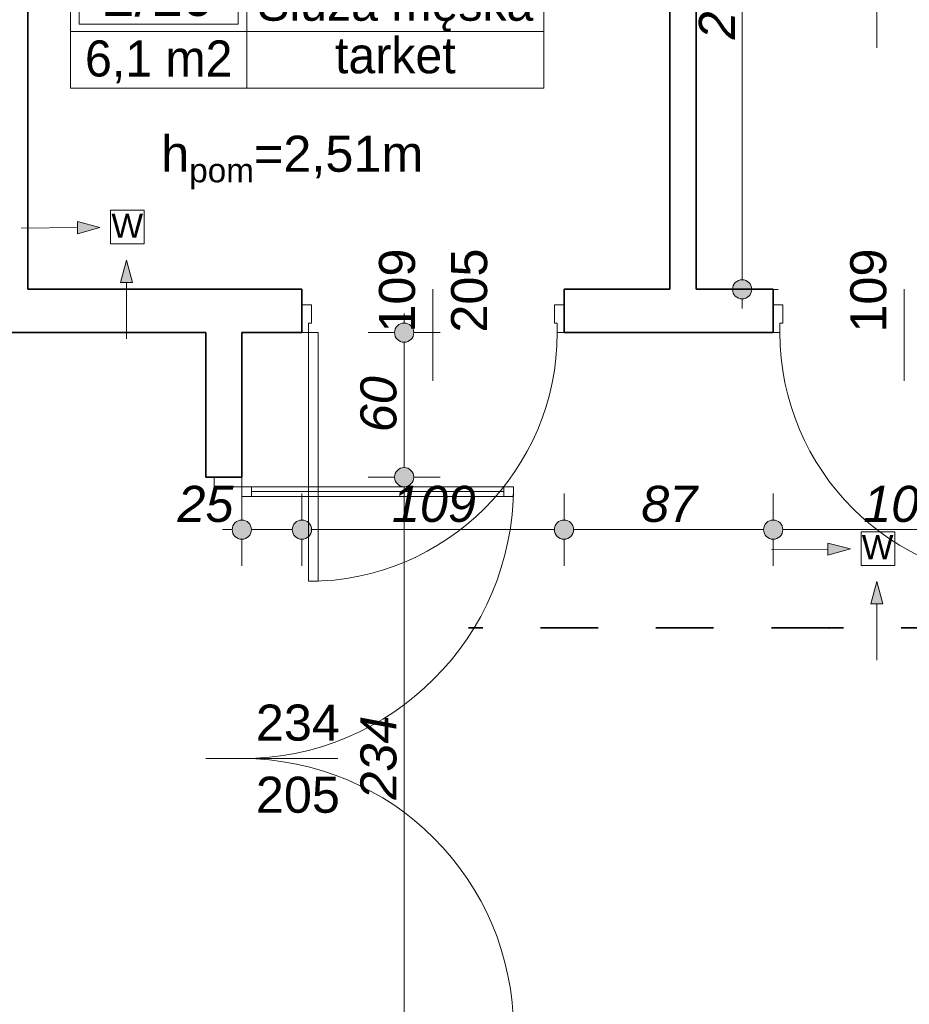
# Model space of a CAD drawing. Header units: millimetres. Extents: x -13944 to 84772, y -78836 to -35317.
# Tile 34 of 85: x 30241 to 33941, y -61696 to -57602. Entities that reach past the tile are written whole.
import ezdxf
from ezdxf.enums import TextEntityAlignment as Align

# ---------------------------------------------------------------- set-up
doc = ezdxf.new("R2010")
doc.units = ezdxf.units.MM
doc.header["$MEASUREMENT"] = 0
doc.linetypes.add('Przerywana', pattern=[480, 240, -240])
for name, color, linetype, lineweight in [('0_Nr_pióra__3', 7, 'Continuous', 20), ('Drzwi ArchiCAD_Nr_pióra__1', 7, 'Continuous', 0), ('Instalacje - Went_Klim_Nr_pióra__42', 150, 'Continuous', 13), ('Konstrukcja - Ściany zew_Nr_pióra__6', 7, 'Continuous', 35), ('Metryczki pomieszczeń ArchiCADa_Nr_pióra__1', 7, 'Continuous', 0), ('Wymiarowanie - Ogólne_Nr_pióra__82', 114, 'Continuous', 13), ('Znaczniki - Przekroje_Nr_pióra__5', 7, 'Continuous', 35), ('Znaczniki drzwi ArchiCADa_Nr_pióra__1', 7, 'Continuous', 0), ('Znaczniki drzwi ArchiCADa_Nr_pióra__7', 7, 'Continuous', 70)]:
    doc.layers.add(name, color=color, linetype=linetype, lineweight=lineweight)
doc.layers.add('Elementy modelu - Strefy', color=7, linetype='Continuous')
doc.layers.add('Wymiarowanie - Ogólne', color=7, linetype='Continuous')
doc.styles.add('GENERATED_STYLE_1', font='txt')
doc.styles.add('GENERATED_STYLE_2', font='txt')
doc.styles.add('GENERATED_STYLE_3', font='txt')
doc.styles.add('GENERATED_STYLE_4', font='txt')
doc.dimstyles.new('GENERATED_STYLE__1', dxfattribs={"dimtxt": 150, "dimasz": 152, "dimexe": 0.18, "dimexo": 0, "dimgap": 0.09, "dimtad": 1, "dimlfac": 0.1, "dimzin": 0, "dimdsep": 46, "dimtxsty": 'GENERATED_STYLE_3', "dimblk": 'ARROWHEAD_11', "dimblk1": 'ARROWHEAD_11', "dimblk2": 'ARROWHEAD_11', "dimcen": 0.09, "dimclrd": 114, "dimclre": 114, "dimclrt": 114, "dimazin": 0, "dimtfac": 1, "dimtdec": 4, "dimtmove": 0, "dimatfit": 3, "dimfxl": 1, "dimtolj": 1, "dimtzin": 0, "dimarcsym": 0})
doc.dimstyles.new('GENERATED_STYLE__2', dxfattribs={"dimtxt": 150, "dimasz": 152, "dimexe": 0.18, "dimexo": 0, "dimgap": 0.09, "dimtad": 1, "dimtih": 1, "dimtoh": 1, "dimlfac": 0.1, "dimzin": 0, "dimdsep": 46, "dimtxsty": 'GENERATED_STYLE_3', "dimblk": 'ARROWHEAD_11', "dimblk1": 'ARROWHEAD_11', "dimblk2": 'ARROWHEAD_11', "dimcen": 0.09, "dimclrd": 114, "dimclre": 114, "dimclrt": 114, "dimazin": 0, "dimtfac": 1, "dimtdec": 4, "dimtmove": 0, "dimatfit": 3, "dimfxl": 1, "dimtolj": 1, "dimtzin": 0, "dimarcsym": 0})

# ---------------------------------------------------------------- blocks, each defined once
blk = doc.blocks.new('Śluza męska_2_19_19', base_point=(31186.1, -57651))
at = {"layer": 'Metryczki pomieszczeń ArchiCADa_Nr_pióra__1', "linetype": 'Continuous'}
for p, q in [((30452.1, -57368.1), (32420.2, -57368.1)), ((30452.1, -57886.7), (30452.1, -57368.1)), ((30488.8, -57394.1), (31149.4, -57394.1)), ((30488.8, -57620.4), (30488.8, -57394.1)), ((31149.4, -57394.1), (31149.4, -57620.4)), ((31186.1, -57368.1), (31186.1, -57886.7)), ((32420.2, -57368.1), (32420.2, -57886.7)), ((31149.4, -57620.4), (30488.8, -57620.4)), ((30452.1, -57651), (32420.2, -57651)), ((32420.2, -57886.7), (30452.1, -57886.7))]:
    blk.add_line(p, q, dxfattribs=at)
at = {"layer": 'Metryczki pomieszczeń ArchiCADa_Nr_pióra__1'}
for tag, height, style, p in [('ROOM_NUMBER', 180, 'GENERATED_STYLE_2', (30819.1, -57496.1)), ('ROOM_NAME', 150, 'GENERATED_STYLE_1', (31803.2, -57531.1)), ('floor_f', 150, 'GENERATED_STYLE_1', (31803.2, -57749.7)), ('ROOM_CALC_AREA', 150, 'GENERATED_STYLE_1', (30819.1, -57763.1))]:
    blk.add_attdef(tag, text='', height=height, dxfattribs=dict(at, style=style)).set_placement(p, align=Align.MIDDLE_CENTER)
blk = doc.blocks.new('*D354')
at = {"layer": 'Wymiarowanie - Ogólne_Nr_pióra__82', "linetype": 'Continuous'}
for points in [[(31204.6, -59722.1), (31201.6, -59706.8), (31192.9, -59693.8), (31179.9, -59685.2), (31164.6, -59682.1), (31149.3, -59685.2), (31136.3, -59693.8), (31127.6, -59706.8), (31124.6, -59722.1), (31127.6, -59737.4), (31136.3, -59750.4), (31149.3, -59759.1), (31164.6, -59762.1), (31179.9, -59759.1), (31192.9, -59750.4), (31201.6, -59737.4)], [(31454.6, -59722.1), (31451.6, -59706.8), (31442.9, -59693.8), (31429.9, -59685.2), (31414.6, -59682.1), (31399.3, -59685.2), (31386.3, -59693.8), (31377.6, -59706.8), (31374.6, -59722.1), (31377.6, -59737.4), (31386.3, -59750.4), (31399.3, -59759.1), (31414.6, -59762.1), (31429.9, -59759.1), (31442.9, -59750.4), (31451.6, -59737.4)]]:
    blk.add_hatch(color=256, dxfattribs=at).paths.add_polyline_path(points)
for p, q in [((31164.6, -59682.1), (31164.6, -59572.1)), ((31414.6, -59682.1), (31414.6, -59572.1)), ((31084.6, -59722.1), (31124.6, -59722.1)), ((31204.6, -59722.1), (31374.6, -59722.1)), ((31164.6, -59872.1), (31164.6, -59762.1)), ((31414.6, -59872.1), (31414.6, -59762.1))]:
    blk.add_line(p, q, dxfattribs=at)
for centre in [(31164.6, -59722.1), (31414.6, -59722.1)]:
    blk.add_circle(centre, 40, dxfattribs=at)
at = {"layer": 'Wymiarowanie - Ogólne_Nr_pióra__82', "insert": (30896.9, -59692.1), "char_height": 150, "attachment_point": 7, "style": 'GENERATED_STYLE_3'}
blk.add_mtext('\\A1;{\\fArial|b0|i1|c238|p38;25}', dxfattribs=at)
blk = doc.blocks.new('ARROWHEAD_11')
at = {"color": 0, "linetype": 'Continuous', "lineweight": 0}
blk.add_line((0, 0), (-1, 0), dxfattribs=at)
at = {"color": 0, "linetype": 'Continuous', "lineweight": 0, "const_width": 0.25, "flags": 128}
blk.add_lwpolyline([(-0.125, 0, 1), (0.125, 0, 1)], format="xyb", close=True, dxfattribs=at)
blk = doc.blocks.new('*D355')
at = {"layer": 'Wymiarowanie - Ogólne_Nr_pióra__82', "linetype": 'Continuous'}
for points in [[(31454.6, -59722.1), (31451.6, -59706.8), (31442.9, -59693.8), (31429.9, -59685.2), (31414.6, -59682.1), (31399.3, -59685.2), (31386.3, -59693.8), (31377.6, -59706.8), (31374.6, -59722.1), (31377.6, -59737.4), (31386.3, -59750.4), (31399.3, -59759.1), (31414.6, -59762.1), (31429.9, -59759.1), (31442.9, -59750.4), (31451.6, -59737.4)], [(32544.6, -59722.1), (32541.6, -59706.8), (32532.9, -59693.8), (32519.9, -59685.2), (32504.6, -59682.1), (32489.3, -59685.2), (32476.3, -59693.8), (32467.6, -59706.8), (32464.6, -59722.1), (32467.6, -59737.4), (32476.3, -59750.4), (32489.3, -59759.1), (32504.6, -59762.1), (32519.9, -59759.1), (32532.9, -59750.4), (32541.6, -59737.4)]]:
    blk.add_hatch(color=256, dxfattribs=at).paths.add_polyline_path(points)
for p, q in [((31414.6, -59682.1), (31414.6, -59572.1)), ((32504.6, -59682.1), (32504.6, -59572.1)), ((31454.6, -59722.1), (32464.6, -59722.1)), ((31414.6, -59872.1), (31414.6, -59762.1)), ((32504.6, -59872.1), (32504.6, -59762.1))]:
    blk.add_line(p, q, dxfattribs=at)
for centre in [(31414.6, -59722.1), (32504.6, -59722.1)]:
    blk.add_circle(centre, 40, dxfattribs=at)
at = {"layer": 'Wymiarowanie - Ogólne_Nr_pióra__82', "insert": (31788.9, -59692.1), "char_height": 150, "attachment_point": 7, "style": 'GENERATED_STYLE_3'}
blk.add_mtext('\\A1;{\\fArial|b0|i1|c238|p38;109}', dxfattribs=at)
blk = doc.blocks.new('*D356')
at = {"layer": 'Wymiarowanie - Ogólne_Nr_pióra__82', "linetype": 'Continuous'}
for points in [[(32544.6, -59722.1), (32541.6, -59706.8), (32532.9, -59693.8), (32519.9, -59685.2), (32504.6, -59682.1), (32489.3, -59685.2), (32476.3, -59693.8), (32467.6, -59706.8), (32464.6, -59722.1), (32467.6, -59737.4), (32476.3, -59750.4), (32489.3, -59759.1), (32504.6, -59762.1), (32519.9, -59759.1), (32532.9, -59750.4), (32541.6, -59737.4)], [(33414.6, -59722.1), (33411.6, -59706.8), (33402.9, -59693.8), (33389.9, -59685.2), (33374.6, -59682.1), (33359.3, -59685.2), (33346.3, -59693.8), (33337.6, -59706.8), (33334.6, -59722.1), (33337.6, -59737.4), (33346.3, -59750.4), (33359.3, -59759.1), (33374.6, -59762.1), (33389.9, -59759.1), (33402.9, -59750.4), (33411.6, -59737.4)]]:
    blk.add_hatch(color=256, dxfattribs=at).paths.add_polyline_path(points)
for p, q in [((32504.6, -59682.1), (32504.6, -59572.1)), ((33374.6, -59682.1), (33374.6, -59572.1)), ((32544.6, -59722.1), (33334.6, -59722.1)), ((32504.6, -59872.1), (32504.6, -59762.1)), ((33374.6, -59872.1), (33374.6, -59762.1))]:
    blk.add_line(p, q, dxfattribs=at)
for centre in [(32504.6, -59722.1), (33374.6, -59722.1)]:
    blk.add_circle(centre, 40, dxfattribs=at)
at = {"layer": 'Wymiarowanie - Ogólne_Nr_pióra__82', "insert": (32825.8, -59692.1), "char_height": 150, "attachment_point": 7, "style": 'GENERATED_STYLE_3'}
blk.add_mtext('\\A1;{\\fArial|b0|i1|c238|p38;87}', dxfattribs=at)
blk = doc.blocks.new('*D357')
at = {"layer": 'Wymiarowanie - Ogólne_Nr_pióra__82', "linetype": 'Continuous'}
for points in [[(33414.6, -59722.1), (33411.6, -59706.8), (33402.9, -59693.8), (33389.9, -59685.2), (33374.6, -59682.1), (33359.3, -59685.2), (33346.3, -59693.8), (33337.6, -59706.8), (33334.6, -59722.1), (33337.6, -59737.4), (33346.3, -59750.4), (33359.3, -59759.1), (33374.6, -59762.1), (33389.9, -59759.1), (33402.9, -59750.4), (33411.6, -59737.4)], [(34504.6, -59722.1), (34501.6, -59706.8), (34492.9, -59693.8), (34479.9, -59685.2), (34464.6, -59682.1), (34449.3, -59685.2), (34436.3, -59693.8), (34427.6, -59706.8), (34424.6, -59722.1), (34427.6, -59737.4), (34436.3, -59750.4), (34449.3, -59759.1), (34464.6, -59762.1), (34479.9, -59759.1), (34492.9, -59750.4), (34501.6, -59737.4)]]:
    blk.add_hatch(color=256, dxfattribs=at).paths.add_polyline_path(points)
for p, q in [((33374.6, -59682.1), (33374.6, -59572.1)), ((34464.6, -59682.1), (34464.6, -59572.1)), ((33414.6, -59722.1), (34424.6, -59722.1)), ((33374.6, -59872.1), (33374.6, -59762.1)), ((34464.6, -59872.1), (34464.6, -59762.1))]:
    blk.add_line(p, q, dxfattribs=at)
for centre in [(33374.6, -59722.1), (34464.6, -59722.1)]:
    blk.add_circle(centre, 40, dxfattribs=at)
at = {"layer": 'Wymiarowanie - Ogólne_Nr_pióra__82', "insert": (33748.9, -59692.1), "char_height": 150, "attachment_point": 7, "style": 'GENERATED_STYLE_3'}
blk.add_mtext('\\A1;{\\fArial|b0|i1|c238|p38;109}', dxfattribs=at)
blk = doc.blocks.new('*D373')
at = {"layer": 'Wymiarowanie - Ogólne_Nr_pióra__82', "linetype": 'Continuous'}
for points in [[(31879.8, -59504.1), (31876.8, -59488.7), (31868.1, -59475.8), (31855.1, -59467.1), (31839.8, -59464.1), (31824.5, -59467.1), (31811.5, -59475.8), (31802.9, -59488.7), (31799.8, -59504.1), (31802.9, -59519.4), (31811.5, -59532.3), (31824.5, -59541), (31839.8, -59544.1), (31855.1, -59541), (31868.1, -59532.3), (31876.8, -59519.4)], [(31879.8, -61844.1), (31876.8, -61828.7), (31868.1, -61815.8), (31855.1, -61807.1), (31839.8, -61804.1), (31824.5, -61807.1), (31811.5, -61815.8), (31802.9, -61828.7), (31799.8, -61844.1), (31802.9, -61859.4), (31811.5, -61872.3), (31824.5, -61881), (31839.8, -61884.1), (31855.1, -61881), (31868.1, -61872.3), (31876.8, -61859.4)]]:
    blk.add_hatch(color=256, dxfattribs=at).paths.add_polyline_path(points)
for p, q in [((31799.8, -59504.1), (31689.8, -59504.1)), ((31989.8, -59504.1), (31879.8, -59504.1)), ((31839.8, -61804.1), (31839.8, -59544.1)), ((31799.8, -61844.1), (31689.8, -61844.1)), ((31989.8, -61844.1), (31879.8, -61844.1))]:
    blk.add_line(p, q, dxfattribs=at)
for centre in [(31839.8, -59504.1), (31839.8, -61844.1)]:
    blk.add_circle(centre, 40, dxfattribs=at)
at = {"layer": 'Wymiarowanie - Ogólne_Nr_pióra__82', "insert": (31809.8, -60844.8), "char_height": 150, "attachment_point": 7, "rotation": 90, "style": 'GENERATED_STYLE_3'}
blk.add_mtext('\\A1;{\\fArial|b0|i1|c238|p38;234}', dxfattribs=at)
blk = doc.blocks.new('*D374')
at = {"layer": 'Wymiarowanie - Ogólne_Nr_pióra__82', "linetype": 'Continuous'}
for points in [[(31879.8, -58903), (31876.8, -58887.7), (31868.1, -58874.7), (31855.1, -58866), (31839.8, -58863), (31824.5, -58866), (31811.5, -58874.7), (31802.9, -58887.7), (31799.8, -58903), (31802.9, -58918.3), (31811.5, -58931.3), (31824.5, -58939.9), (31839.8, -58943), (31855.1, -58939.9), (31868.1, -58931.3), (31876.8, -58918.3)], [(31879.8, -59504.1), (31876.8, -59488.7), (31868.1, -59475.8), (31855.1, -59467.1), (31839.8, -59464.1), (31824.5, -59467.1), (31811.5, -59475.8), (31802.9, -59488.7), (31799.8, -59504.1), (31802.9, -59519.4), (31811.5, -59532.3), (31824.5, -59541), (31839.8, -59544.1), (31855.1, -59541), (31868.1, -59532.3), (31876.8, -59519.4)]]:
    blk.add_hatch(color=256, dxfattribs=at).paths.add_polyline_path(points)
for p, q in [((31839.8, -58863), (31839.8, -58823)), ((31799.8, -58903), (31689.8, -58903)), ((31989.8, -58903), (31879.8, -58903)), ((31839.8, -59464.1), (31839.8, -58943)), ((31799.8, -59504.1), (31689.8, -59504.1)), ((31989.8, -59504.1), (31879.8, -59504.1))]:
    blk.add_line(p, q, dxfattribs=at)
for centre in [(31839.8, -58903), (31839.8, -59504.1)]:
    blk.add_circle(centre, 40, dxfattribs=at)
at = {"layer": 'Wymiarowanie - Ogólne_Nr_pióra__82', "insert": (31809.8, -59317.3), "char_height": 150, "attachment_point": 7, "rotation": 90, "style": 'GENERATED_STYLE_3'}
blk.add_mtext('\\A1;{\\fArial|b0|i1|c238|p38;60}', dxfattribs=at)
blk = doc.blocks.new('*D406')
at = {"layer": 'Wymiarowanie - Ogólne_Nr_pióra__82', "linetype": 'Continuous'}
for points in [[(33285.4, -56303), (33282.4, -56287.7), (33273.7, -56274.7), (33260.7, -56266), (33245.4, -56263), (33230.1, -56266), (33217.1, -56274.7), (33208.4, -56287.7), (33205.4, -56303), (33208.4, -56318.3), (33217.1, -56331.3), (33230.1, -56339.9), (33245.4, -56343), (33260.7, -56339.9), (33273.7, -56331.3), (33282.4, -56318.3)], [(33285.4, -58723), (33282.4, -58707.7), (33273.7, -58694.7), (33260.7, -58686), (33245.4, -58683), (33230.1, -58686), (33217.1, -58694.7), (33208.4, -58707.7), (33205.4, -58723), (33208.4, -58738.3), (33217.1, -58751.3), (33230.1, -58759.9), (33245.4, -58763), (33260.7, -58759.9), (33273.7, -58751.3), (33282.4, -58738.3)]]:
    blk.add_hatch(color=256, dxfattribs=at).paths.add_polyline_path(points)
for p, q in [((33205.4, -56303), (33095.4, -56303)), ((33395.4, -56303), (33285.4, -56303)), ((33245.4, -58683), (33245.4, -56343)), ((33205.4, -58723), (33095.4, -58723)), ((33395.4, -58723), (33285.4, -58723)), ((33245.4, -58803), (33245.4, -58763))]:
    blk.add_line(p, q, dxfattribs=at)
for centre in [(33245.4, -56303), (33245.4, -58723)]:
    blk.add_circle(centre, 40, dxfattribs=at)
at = {"layer": 'Wymiarowanie - Ogólne_Nr_pióra__82', "insert": (33215.4, -57683.7), "char_height": 150, "attachment_point": 7, "rotation": 90, "style": 'GENERATED_STYLE_3'}
blk.add_mtext('\\A1;{\\fArial|b0|i1|c238|p38;242}', dxfattribs=at)

msp = doc.modelspace()

# ---------------------------------------------------------------- hatches: boundary and pattern name
at = {"layer": 'Instalacje - Went_Klim_Nr_pióra__42', "linetype": 'Continuous'}
for points in [[(30574.861, -58465.617), (30481.317, -58441.542), (30481.812, -58491.539)], [(30684.573, -58601.418), (30659.573, -58694.719), (30709.573, -58694.719)], [(33695.469, -59801.854), (33601.925, -59777.779), (33602.42, -59827.776)], [(33805.18, -59937.655), (33780.18, -60030.956), (33830.18, -60030.956)]]:
    msp.add_hatch(color=256, dxfattribs=at).paths.add_polyline_path(points)

# ---------------------------------------------------------------- linework, layer by layer
at = {"layer": 'Drzwi ArchiCAD_Nr_pióra__1', "linetype": 'Continuous'}
for p, q in [((31414.596, -58787.978), (31414.596, -58902.978)), ((31454.596, -58787.978), (31414.596, -58787.978)), ((31414.596, -58902.978), (31414.596, -58787.978)), ((31454.596, -58862.978), (31454.596, -58787.978)), ((32464.596, -58787.978), (32464.596, -58862.978)), ((32504.596, -58787.978), (32464.596, -58787.978)), ((32504.596, -58902.978), (32504.596, -58787.978)), ((32504.596, -58902.978), (32504.596, -58787.978)), ((33374.596, -58902.978), (33374.596, -58787.978)), ((33374.596, -58787.978), (33414.596, -58787.978)), ((33374.596, -58902.978), (33374.596, -58787.978)), ((33414.596, -58787.978), (33414.596, -58862.978)), ((31442.596, -58902.978), (31442.596, -58862.978)), ((31442.596, -58862.978), (31454.596, -58862.978)), ((32464.596, -58862.978), (32476.596, -58862.978)), ((32476.596, -58862.978), (32476.596, -58902.978)), ((33414.596, -58862.978), (33402.596, -58862.978)), ((33402.596, -58862.978), (33402.596, -58902.978)), ((31414.596, -58902.978), (31442.596, -58902.978)), ((31442.596, -59936.978), (31442.596, -58902.978)), ((31442.596, -58902.978), (31482.596, -58902.978)), ((31482.596, -58902.978), (31482.596, -59936.978)), ((32476.596, -58902.978), (32504.596, -58902.978)), ((33402.596, -58902.978), (33374.596, -58902.978)), ((31049.596, -59504.054), (31164.596, -59504.054)), ((31049.596, -59544.054), (31049.596, -59504.054)), ((31164.596, -59504.054), (31049.596, -59504.054)), ((31164.596, -59504.054), (31164.596, -59544.054)), ((31164.596, -59544.054), (31049.596, -59544.054)), ((31204.596, -59544.054), (31164.596, -59544.054)), ((31164.596, -59544.054), (31164.596, -59584.054)), ((32254.596, -59544.054), (31204.596, -59544.054)), ((31204.596, -59544.054), (31204.596, -59564.054)), ((31204.596, -59584.054), (31204.596, -59544.054)), ((31204.596, -59564.054), (32254.596, -59564.054)), ((32254.596, -59564.054), (31204.596, -59564.054)), ((31204.596, -59564.054), (31204.596, -59584.054)), ((32254.596, -59564.054), (31204.596, -59564.054)), ((32254.596, -59564.054), (32254.596, -59544.054)), ((32294.596, -59544.054), (32254.596, -59544.054)), ((32254.596, -59544.054), (32254.596, -59584.054)), ((32254.596, -59584.054), (32254.596, -59564.054)), ((32294.596, -59584.054), (32294.596, -59544.054)), ((31164.596, -59584.054), (31204.596, -59584.054)), ((31204.596, -59584.054), (32254.596, -59584.054)), ((32254.596, -59584.054), (32294.596, -59584.054)), ((31482.596, -59936.978), (31442.596, -59936.978))]:
    msp.add_line(p, q, dxfattribs=at)
for centre, radius, start, end in [((31442.596, -58902.978), 1034, 270, 0), ((34436.596, -58902.978), 1034, 180, 270), ((31164.596, -59544.054), 1130, 270, 0), ((31164.596, -61804.054), 1130, 0, 90)]:
    msp.add_arc(centre, radius, start, end, dxfattribs=at)
at = {"layer": 'Instalacje - Went_Klim_Nr_pióra__42', "linetype": 'Continuous'}
for p, q in [((33805.18, -57719.122), (33805.18, -57484.732)), ((30619.201, -58394.45), (30759.201, -58394.45)), ((30619.201, -58534.45), (30619.201, -58394.45)), ((30759.201, -58394.45), (30759.201, -58534.45)), ((30574.861, -58465.617), (30481.317, -58441.542)), ((30481.812, -58491.539), (30481.317, -58441.542)), ((30247.185, -58468.86), (30481.564, -58466.54)), ((30574.861, -58465.617), (30481.812, -58491.539)), ((30759.201, -58534.45), (30619.201, -58534.45)), ((30684.573, -58601.418), (30659.573, -58694.719)), ((30684.573, -58601.418), (30709.573, -58694.719)), ((30709.573, -58694.719), (30659.573, -58694.719)), ((30684.573, -58929.11), (30684.573, -58694.719)), ((33739.809, -59730.687), (33879.809, -59730.687)), ((33739.809, -59870.687), (33739.809, -59730.687)), ((33879.809, -59730.687), (33879.809, -59870.687)), ((33367.793, -59805.097), (33602.172, -59802.777)), ((33695.469, -59801.854), (33601.925, -59777.779)), ((33602.42, -59827.776), (33601.925, -59777.779)), ((33695.469, -59801.854), (33602.42, -59827.776)), ((33879.809, -59870.687), (33739.809, -59870.687)), ((33805.18, -59937.655), (33780.18, -60030.956)), ((33805.18, -59937.655), (33830.18, -60030.956)), ((33830.18, -60030.956), (33780.18, -60030.956)), ((33805.18, -60265.347), (33805.18, -60030.956))]:
    msp.add_line(p, q, dxfattribs=at)
at = {"layer": 'Konstrukcja - Ściany zew_Nr_pióra__6', "linetype": 'Continuous'}
for p, q in [((31414.596, -58787.978), (31414.596, -58722.978)), ((32504.596, -58787.978), (32504.596, -58722.978)), ((33374.596, -58787.978), (33374.596, -58722.978)), ((31414.596, -58902.978), (31414.596, -58787.978)), ((32504.596, -58902.978), (32504.596, -58787.978)), ((33374.596, -58902.978), (33374.596, -58787.978)), ((31049.596, -59504.054), (31014.596, -59504.054)), ((31164.596, -59504.054), (31049.596, -59504.054))]:
    msp.add_line(p, q, dxfattribs=at)
at = {"layer": 'Konstrukcja - Ściany zew_Nr_pióra__6', "linetype": 'Continuous', "flags": 128}
for points in [[(33054.596, -58722.978), (33054.596, -56302.978)], [(30274.596, -58722.978), (30274.596, -56422.978)], [(32944.596, -56422.978), (32944.596, -58722.978)], [(31414.596, -58722.978), (30274.596, -58722.978)], [(32944.596, -58722.978), (32504.596, -58722.978)], [(33374.596, -58722.978), (33054.596, -58722.978)], [(29194.596, -58902.978), (31014.596, -58902.978)], [(31014.596, -58902.978), (31014.596, -59504.054)], [(31164.596, -59504.054), (31164.596, -58902.978)], [(31164.596, -58902.978), (31414.596, -58902.978)], [(32504.596, -58902.978), (33374.596, -58902.978)]]:
    msp.add_lwpolyline(points, dxfattribs=at)
at = {"layer": 'Znaczniki - Przekroje_Nr_pióra__5', "linetype": 'Przerywana'}
for p, q in [((33606.975, -60131.057), (32106.975, -60131.057)), ((35106.975, -60131.057), (33606.975, -60131.057))]:
    msp.add_line(p, q, dxfattribs=at)
msp.add_point((33606.975, -60131.057), dxfattribs=at)
at = {"layer": 'Znaczniki drzwi ArchiCADa_Nr_pióra__1', "linetype": 'Continuous'}
for p, q in [((31959.596, -59102.978), (31959.596, -58722.978)), ((33919.596, -59102.978), (33919.596, -58722.978)), ((31564.596, -60674.054), (31014.596, -60674.054))]:
    msp.add_line(p, q, dxfattribs=at)

# ---------------------------------------------------------------- block references
at = {"layer": 'Elementy modelu - Strefy', "linetype": 'Continuous'}
ref = msp.add_blockref('Śluza męska_2_19_19', (31186.132, -57651.001), dxfattribs=at)
ref.add_attrib('ROOM_NAME', 'Śluza męska', dxfattribs={"layer": 'Metryczki pomieszczeń ArchiCADa_Nr_pióra__1', "color": 7, "height": 150, "style": 'GENERATED_STYLE_1'}).set_placement((31803.172, -57531.104), align=Align.MIDDLE_CENTER)
ref.add_attrib('ROOM_NUMBER', '2/19', dxfattribs={"layer": 'Metryczki pomieszczeń ArchiCADa_Nr_pióra__1', "color": 7, "height": 180, "style": 'GENERATED_STYLE_2'}).set_placement((30819.112, -57496.114), align=Align.MIDDLE_CENTER)
ref.add_attrib('ROOM_CALC_AREA', '6,1 m2', dxfattribs={"layer": 'Metryczki pomieszczeń ArchiCADa_Nr_pióra__1', "color": 7, "height": 150, "style": 'GENERATED_STYLE_1'}).set_placement((30819.112, -57763.053), align=Align.MIDDLE_CENTER)
ref.add_attrib('floor_f', 'tarket', dxfattribs={"layer": 'Metryczki pomieszczeń ArchiCADa_Nr_pióra__1', "color": 7, "height": 150, "style": 'GENERATED_STYLE_1'}).set_placement((31803.172, -57749.681), align=Align.MIDDLE_CENTER)

# ---------------------------------------------------------------- texts
at = {"layer": '0_Nr_pióra__3', "linetype": 'Continuous', "insert": (31374.596, -58040.341), "char_height": 150, "attachment_point": 2, "style": 'GENERATED_STYLE_4'}
msp.add_mtext('\\A1;{\\fArial|b0|i0|c0|p38;h\\fArial|b0|i0|c0|p38;\\A1{\\H.66x;\\S ^ pom;}\\fArial|b0|i0|c0|p38;=2,51m}', dxfattribs=at)
at = {"layer": 'Instalacje - Went_Klim_Nr_pióra__42', "linetype": 'Continuous', "char_height": 100, "attachment_point": 6, "style": 'GENERATED_STYLE_1'}
for insert in [(30754.115, -58458.736), (33874.723, -59794.973)]:
    msp.add_mtext('\\A1;{\\fArial|b0|i0|c238|p38;W}', dxfattribs=dict(at, insert=insert))
at = {"layer": 'Znaczniki drzwi ArchiCADa_Nr_pióra__7', "char_height": 150, "attachment_point": 7, "rotation": 90, "style": 'GENERATED_STYLE_1'}
for s, insert in [('\\A1;{\\fArial|b0|i0|c238|p38;109}', (31887.065, -58902.978)), ('\\A1;{\\fArial|b0|i0|c238|p38;205}', (32187.065, -58902.978)), ('\\A1;{\\fArial|b0|i0|c238|p38;109}', (33847.065, -58902.978))]:
    msp.add_mtext(s, dxfattribs=dict(at, insert=insert))
at = {"layer": 'Znaczniki drzwi ArchiCADa_Nr_pióra__7', "char_height": 150, "attachment_point": 7, "style": 'GENERATED_STYLE_1'}
for s, insert in [('\\A1;{\\fArial|b0|i0|c238|p38;234}', (31223.11, -60601.625)), ('\\A1;{\\fArial|b0|i0|c238|p38;205}', (31223.11, -60901.522))]:
    msp.add_mtext(s, dxfattribs=dict(at, insert=insert))

# ---------------------------------------------------------------- dimensions: what is measured, and where the dimension line sits
at = {"layer": 'Wymiarowanie - Ogólne', "color": 114, "linetype": 'Continuous', "lineweight": 13}
for base, p1, p2, picture, middle in [((33245.399, -56302.978), (33054.596, -58722.978), (33054.596, -56302.978), '*D406', (33140.399, -57512.978)), ((31839.809, -59504.054), (31595.278, -61844.054), (31595.278, -59504.054), '*D373', (31734.809, -60674.054))]:
    dim = msp.add_linear_dim(base=base, p1=p1, p2=p2, angle=90, dimstyle='GENERATED_STYLE__1', dxfattribs=at)
    dim.commit()
    dim.dimension.update_dxf_attribs({"geometry": picture, "text_midpoint": middle, "dimtype": 160, "text_rotation": 90})
dim = msp.add_linear_dim(base=(31839.809, -58902.978), p1=(31595.278, -59504.054), p2=(31595.278, -58902.978), angle=90, text='60', dimstyle='GENERATED_STYLE__1', dxfattribs=at)
dim.commit()
dim.dimension.update_dxf_attribs({"geometry": '*D374', "text_midpoint": (31734.809, -59203.516), "dimtype": 160, "text_rotation": 90})
for base, p1, p2, picture, middle in [((31414.596, -59722.116), (31164.596, -58902.978), (31414.596, -58902.978), '*D354', (31010.767, -59617.116)), ((32504.596, -59722.116), (31414.596, -58902.978), (32504.596, -58902.978), '*D355', (31959.596, -59617.116)), ((33374.596, -59722.116), (32504.596, -58902.978), (33374.596, -58902.978), '*D356', (32939.596, -59617.116)), ((34464.596, -59722.116), (33374.596, -58902.978), (34464.596, -58902.978), '*D357', (33919.596, -59617.116))]:
    dim = msp.add_linear_dim(base=base, p1=p1, p2=p2, dimstyle='GENERATED_STYLE__2', dxfattribs=at)
    dim.commit()
    dim.dimension.update_dxf_attribs({"geometry": picture, "text_midpoint": middle, "dimtype": 160})

doc.saveas('drawing.dxf')
